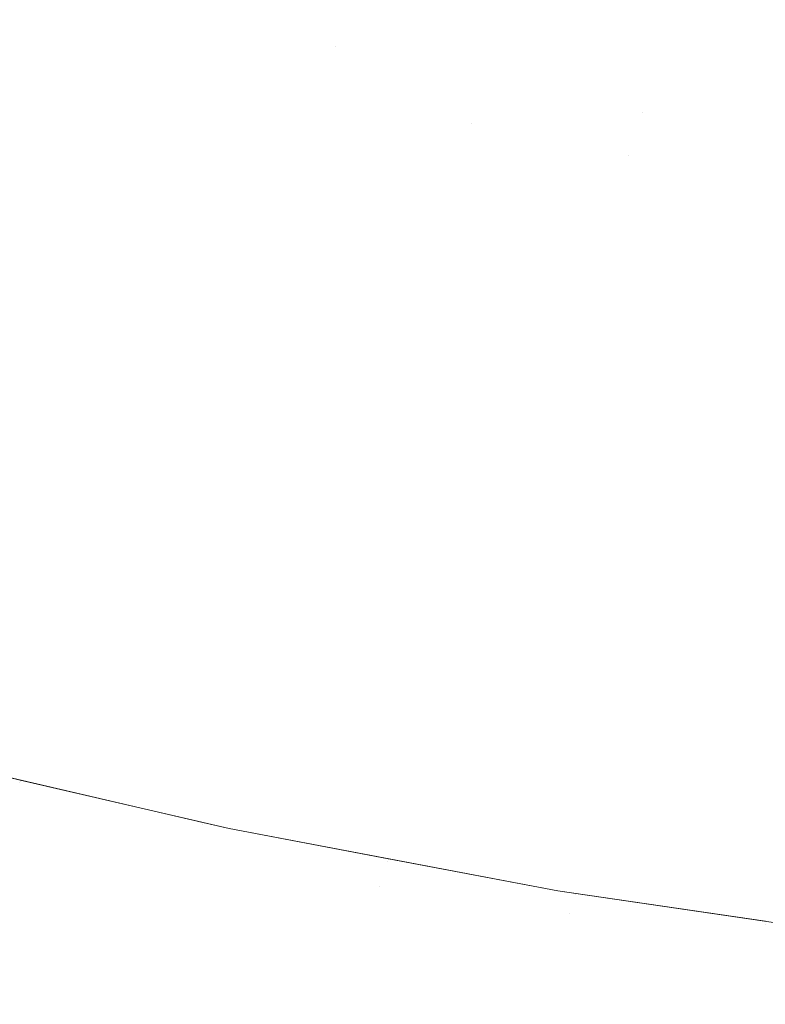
# Model space of a CAD drawing. Header units: centimetres. Extents: x -35.1 to 36.2, y 3.4 to 5.2.
# Tile 146 of 256: x -10.9556 to -10.9237, y 3.7002 to 3.7424. Entities that reach past the tile are written whole.
import ezdxf

# ---------------------------------------------------------------- set-up
doc = ezdxf.new("R2010")
doc.units = ezdxf.units.CM
doc.header["$LTSCALE"] = 2.54
doc.layers.add('Lucido design-1', color=7, linetype='Continuous')

# ---------------------------------------------------------------- blocks, each defined once
blk = doc.blocks.new('Gruppo-4-1')
at = {"color": 7, "linetype": 'Continuous', "lineweight": 9}
blk.add_3dface([(-34.952766, 5.100212, -1872.215514), (-34.952766, 3.500212, -1872.215514), (36.079692, 3.500212, -1872.215514), (36.079692, 5.100212, -1872.215514)], dxfattribs=at)
for points, invisible_edges in [([(-10.926984, 3.74416, -1872.636279), (-10.92765, 3.742198, -1872.637879), (-10.940495, 3.744953, -1872.637879), (-10.939669, 3.74688, -1872.636279)], 15), ([(-10.926984, 3.74416, -1872.636279), (-10.926305, 3.746158, -1872.634734), (-10.913486, 3.744037, -1872.634734), (-10.913999, 3.742012, -1872.636279)], 15), ([(-10.941305, 3.743063, -1872.639533), (-10.940495, 3.744953, -1872.637879), (-10.92765, 3.742198, -1872.637879), (-10.928303, 3.740275, -1872.639533)], 15), ([(-10.949386, 3.741045, -1872.642997), (-10.955796, 3.742825, -1872.642997), (-10.954875, 3.744595, -1872.641239), (-10.948537, 3.742836, -1872.641239)], 15), ([(-10.913999, 3.742012, -1872.636279), (-10.914502, 3.740023, -1872.637879), (-10.92765, 3.742198, -1872.637879), (-10.926984, 3.74416, -1872.636279)], 15), ([(-10.950214, 3.739298, -1872.644803), (-10.956694, 3.741097, -1872.644803), (-10.955796, 3.742825, -1872.642997), (-10.949386, 3.741045, -1872.642997)], 15), ([(-10.948537, 3.742836, -1872.641239), (-10.942098, 3.741213, -1872.641239), (-10.942873, 3.739404, -1872.642997), (-10.949386, 3.741045, -1872.642997)], 15), ([(-10.941305, 3.743063, -1872.639533), (-10.942098, 3.741213, -1872.641239), (-10.948537, 3.742836, -1872.641239)], 11), ([(-10.928303, 3.740275, -1872.639533), (-10.928943, 3.738392, -1872.641239), (-10.942098, 3.741213, -1872.641239), (-10.941305, 3.743063, -1872.639533)], 15), ([(-10.928303, 3.740275, -1872.639533), (-10.92765, 3.742198, -1872.637879), (-10.914502, 3.740023, -1872.637879), (-10.914995, 3.738073, -1872.639533)], 15), ([(-10.936264, 3.737904, -1872.642997), (-10.942873, 3.739404, -1872.642997), (-10.942098, 3.741213, -1872.641239)], 11), ([(-10.936264, 3.737904, -1872.642997), (-10.942098, 3.741213, -1872.641239), (-10.928943, 3.738392, -1872.641239)], 11), ([(-10.951021, 3.737595, -1872.646657), (-10.95757, 3.739413, -1872.646657), (-10.956694, 3.741097, -1872.644803), (-10.950214, 3.739298, -1872.644803)], 15), ([(-10.949386, 3.741045, -1872.642997), (-10.942873, 3.739404, -1872.642997), (-10.943629, 3.737638, -1872.644803), (-10.950214, 3.739298, -1872.644803)], 15), ([(-10.914995, 3.738073, -1872.639533), (-10.915479, 3.736164, -1872.641239), (-10.928943, 3.738392, -1872.641239), (-10.928303, 3.740275, -1872.639533)], 15), ([(-10.951806, 3.735938, -1872.648557), (-10.958421, 3.737775, -1872.648557), (-10.95757, 3.739413, -1872.646657), (-10.951021, 3.737595, -1872.646657)], 15), ([(-10.950214, 3.739298, -1872.644803), (-10.943629, 3.737638, -1872.644803), (-10.944366, 3.735918, -1872.646657), (-10.951021, 3.737595, -1872.646657)], 15), ([(-10.936948, 3.736122, -1872.644803), (-10.943629, 3.737638, -1872.644803), (-10.942873, 3.739404, -1872.642997), (-10.936264, 3.737904, -1872.642997)], 15), ([(-10.928943, 3.738392, -1872.641239), (-10.929569, 3.736551, -1872.642997), (-10.936264, 3.737904, -1872.642997)], 11), ([(-10.929569, 3.736551, -1872.642997), (-10.928943, 3.738392, -1872.641239), (-10.915479, 3.736164, -1872.641239), (-10.915951, 3.734298, -1872.642997)], 15), ([(-10.952568, 3.73433, -1872.6505), (-10.959248, 3.736184, -1872.6505), (-10.958421, 3.737775, -1872.648557), (-10.951806, 3.735938, -1872.648557)], 15), ([(-10.936264, 3.737904, -1872.642997), (-10.929569, 3.736551, -1872.642997), (-10.930179, 3.734754, -1872.644803), (-10.936948, 3.736122, -1872.644803)], 15), ([(-10.951021, 3.737595, -1872.646657), (-10.944366, 3.735918, -1872.646657), (-10.945084, 3.734244, -1872.648557), (-10.951806, 3.735938, -1872.648557)], 15), ([(-10.937615, 3.734386, -1872.646657), (-10.944366, 3.735918, -1872.646657), (-10.943629, 3.737638, -1872.644803), (-10.936948, 3.736122, -1872.644803)], 15), ([(-10.923331, 3.733537, -1872.644803), (-10.930179, 3.734754, -1872.644803), (-10.929569, 3.736551, -1872.642997)], 11), ([(-10.923331, 3.733537, -1872.644803), (-10.929569, 3.736551, -1872.642997), (-10.915951, 3.734298, -1872.642997)], 11), ([(-10.953307, 3.732771, -1872.652484), (-10.96005, 3.734642, -1872.652484), (-10.959248, 3.736184, -1872.6505), (-10.952568, 3.73433, -1872.6505)], 15), ([(-10.936948, 3.736122, -1872.644803), (-10.930179, 3.734754, -1872.644803), (-10.930774, 3.733003, -1872.646657), (-10.937615, 3.734386, -1872.646657)], 15), ([(-10.951806, 3.735938, -1872.648557), (-10.945084, 3.734244, -1872.648557), (-10.94578, 3.732619, -1872.6505), (-10.952568, 3.73433, -1872.6505)], 15), ([(-10.938263, 3.732696, -1872.648557), (-10.945084, 3.734244, -1872.648557), (-10.944366, 3.735918, -1872.646657), (-10.937615, 3.734386, -1872.646657)], 15), ([(-10.954021, 3.731262, -1872.654508), (-10.960825, 3.733151, -1872.654508), (-10.96005, 3.734642, -1872.652484), (-10.953307, 3.732771, -1872.652484)], 15), ([(-10.937615, 3.734386, -1872.646657), (-10.930774, 3.733003, -1872.646657), (-10.931353, 3.7313, -1872.648557), (-10.938263, 3.732696, -1872.648557)], 15), ([(-10.923853, 3.731774, -1872.646657), (-10.930774, 3.733003, -1872.646657), (-10.930179, 3.734754, -1872.644803), (-10.923331, 3.733537, -1872.644803)], 15), ([(-10.952568, 3.73433, -1872.6505), (-10.94578, 3.732619, -1872.6505), (-10.946455, 3.731044, -1872.652484), (-10.953307, 3.732771, -1872.652484)], 15), ([(-10.938893, 3.731056, -1872.6505), (-10.94578, 3.732619, -1872.6505), (-10.945084, 3.734244, -1872.648557), (-10.938263, 3.732696, -1872.648557)], 15), ([(-10.923331, 3.733537, -1872.644803), (-10.916412, 3.732476, -1872.644803), (-10.916861, 3.730701, -1872.646657), (-10.923853, 3.731774, -1872.646657)], 15), ([(-10.954711, 3.729806, -1872.656569), (-10.961574, 3.731711, -1872.656569), (-10.960825, 3.733151, -1872.654508), (-10.954021, 3.731262, -1872.654508)], 15), ([(-10.953307, 3.732771, -1872.652484), (-10.946455, 3.731044, -1872.652484), (-10.947108, 3.72952, -1872.654508), (-10.954021, 3.731262, -1872.654508)], 15), ([(-10.938263, 3.732696, -1872.648557), (-10.931353, 3.7313, -1872.648557), (-10.931915, 3.729646, -1872.6505), (-10.938893, 3.731056, -1872.6505)], 15), ([(-10.924361, 3.730058, -1872.648557), (-10.931353, 3.7313, -1872.648557), (-10.930774, 3.733003, -1872.646657), (-10.923853, 3.731774, -1872.646657)], 15), ([(-10.939503, 3.729466, -1872.652484), (-10.946455, 3.731044, -1872.652484), (-10.94578, 3.732619, -1872.6505), (-10.938893, 3.731056, -1872.6505)], 15), ([(-10.955376, 3.728403, -1872.658665), (-10.962295, 3.730324, -1872.658665), (-10.961574, 3.731711, -1872.656569), (-10.954711, 3.729806, -1872.656569)], 15), ([(-10.923853, 3.731774, -1872.646657), (-10.916861, 3.730701, -1872.646657), (-10.917298, 3.728974, -1872.648557), (-10.924361, 3.730058, -1872.648557)], 15), ([(-10.954021, 3.731262, -1872.654508), (-10.947108, 3.72952, -1872.654508), (-10.947738, 3.728048, -1872.656569), (-10.954711, 3.729806, -1872.656569)], 15), ([(-10.940093, 3.727928, -1872.654508), (-10.947108, 3.72952, -1872.654508), (-10.946455, 3.731044, -1872.652484), (-10.939503, 3.729466, -1872.652484)], 15), ([(-10.938893, 3.731056, -1872.6505), (-10.931915, 3.729646, -1872.6505), (-10.932459, 3.728042, -1872.652484), (-10.939503, 3.729466, -1872.652484)], 15), ([(-10.924855, 3.728391, -1872.6505), (-10.931915, 3.729646, -1872.6505), (-10.931353, 3.7313, -1872.648557), (-10.924361, 3.730058, -1872.648557)], 15), ([(-10.956015, 3.727054, -1872.660793), (-10.962989, 3.72899, -1872.660793), (-10.962295, 3.730324, -1872.658665), (-10.955376, 3.728403, -1872.658665)], 15), ([(-10.954711, 3.729806, -1872.656569), (-10.947738, 3.728048, -1872.656569), (-10.948346, 3.726631, -1872.658665), (-10.955376, 3.728403, -1872.658665)], 15), ([(-10.924361, 3.730058, -1872.648557), (-10.917298, 3.728974, -1872.648557), (-10.917722, 3.727297, -1872.6505), (-10.924855, 3.728391, -1872.6505)], 15), ([(-10.940663, 3.726443, -1872.656569), (-10.947738, 3.728048, -1872.656569), (-10.947108, 3.72952, -1872.654508), (-10.940093, 3.727928, -1872.654508)], 15), ([(-10.939503, 3.729466, -1872.652484), (-10.932459, 3.728042, -1872.652484), (-10.932986, 3.726491, -1872.654508), (-10.940093, 3.727928, -1872.654508)], 15), ([(-10.925333, 3.726777, -1872.652484), (-10.932459, 3.728042, -1872.652484), (-10.931915, 3.729646, -1872.6505), (-10.924855, 3.728391, -1872.6505)], 15), ([(-10.955376, 3.728403, -1872.658665), (-10.948346, 3.726631, -1872.658665), (-10.94893, 3.725268, -1872.660793), (-10.956015, 3.727054, -1872.660793)], 15), ([(-10.924855, 3.728391, -1872.6505), (-10.917722, 3.727297, -1872.6505), (-10.918133, 3.725672, -1872.652484), (-10.925333, 3.726777, -1872.652484)], 15), ([(-10.941212, 3.725012, -1872.658665), (-10.948346, 3.726631, -1872.658665), (-10.947738, 3.728048, -1872.656569), (-10.940663, 3.726443, -1872.656569)], 15), ([(-10.940093, 3.727928, -1872.654508), (-10.932986, 3.726491, -1872.654508), (-10.933495, 3.724994, -1872.656569), (-10.940663, 3.726443, -1872.656569)], 15), ([(-10.925796, 3.725214, -1872.654508), (-10.932986, 3.726491, -1872.654508), (-10.932459, 3.728042, -1872.652484), (-10.925333, 3.726777, -1872.652484)], 15), ([(-10.956015, 3.727054, -1872.660793), (-10.94893, 3.725268, -1872.660793), (-10.94949, 3.723962, -1872.662952), (-10.956628, 3.725761, -1872.662952)], 15), ([(-10.94174, 3.723637, -1872.660793), (-10.94893, 3.725268, -1872.660793), (-10.948346, 3.726631, -1872.658665), (-10.941212, 3.725012, -1872.658665)], 15), ([(-10.940663, 3.726443, -1872.656569), (-10.933495, 3.724994, -1872.656569), (-10.933985, 3.723551, -1872.658665), (-10.941212, 3.725012, -1872.658665)], 15), ([(-10.926242, 3.723706, -1872.656569), (-10.933495, 3.724994, -1872.656569), (-10.932986, 3.726491, -1872.654508), (-10.925796, 3.725214, -1872.654508)], 15), ([(-10.925333, 3.726777, -1872.652484), (-10.918133, 3.725672, -1872.652484), (-10.918531, 3.7241, -1872.654508), (-10.925796, 3.725214, -1872.654508)], 15), ([(-10.956628, 3.725761, -1872.662952), (-10.94949, 3.723962, -1872.662952), (-10.950025, 3.722712, -1872.665138), (-10.957214, 3.724524, -1872.665138)], 15), ([(-10.942247, 3.722318, -1872.662952), (-10.94949, 3.723962, -1872.662952), (-10.94893, 3.725268, -1872.660793), (-10.94174, 3.723637, -1872.660793)], 15), ([(-10.925796, 3.725214, -1872.654508), (-10.918531, 3.7241, -1872.654508), (-10.918915, 3.722582, -1872.656569), (-10.926242, 3.723706, -1872.656569)], 15), ([(-10.941212, 3.725012, -1872.658665), (-10.933985, 3.723551, -1872.658665), (-10.934456, 3.722165, -1872.660793), (-10.94174, 3.723637, -1872.660793)], 15), ([(-10.926673, 3.722253, -1872.658665), (-10.933985, 3.723551, -1872.658665), (-10.933495, 3.724994, -1872.656569), (-10.926242, 3.723706, -1872.656569)], 15), ([(-10.957214, 3.724524, -1872.665138), (-10.950025, 3.722712, -1872.665138), (-10.950536, 3.721519, -1872.66735), (-10.957774, 3.723343, -1872.66735)], 15), ([(-10.942731, 3.721056, -1872.665138), (-10.950025, 3.722712, -1872.665138), (-10.94949, 3.723962, -1872.662952), (-10.942247, 3.722318, -1872.662952)], 15), ([(-10.94174, 3.723637, -1872.660793), (-10.934456, 3.722165, -1872.660793), (-10.934908, 3.720835, -1872.662952), (-10.942247, 3.722318, -1872.662952)], 15), ([(-10.927087, 3.720856, -1872.660793), (-10.934456, 3.722165, -1872.660793), (-10.933985, 3.723551, -1872.658665), (-10.926673, 3.722253, -1872.658665)], 15), ([(-10.926242, 3.723706, -1872.656569), (-10.918915, 3.722582, -1872.656569), (-10.919286, 3.721119, -1872.658665), (-10.926673, 3.722253, -1872.658665)], 15), ([(-10.957774, 3.723343, -1872.66735), (-10.950536, 3.721519, -1872.66735), (-10.951023, 3.720384, -1872.669585), (-10.958306, 3.72222, -1872.669585)], 15), ([(-10.943193, 3.719852, -1872.66735), (-10.950536, 3.721519, -1872.66735), (-10.950025, 3.722712, -1872.665138), (-10.942731, 3.721056, -1872.665138)], 15), ([(-10.958306, 3.72222, -1872.669585), (-10.951023, 3.720384, -1872.669585), (-10.951484, 3.719308, -1872.67184), (-10.958811, 3.721154, -1872.67184)], 15), ([(-10.942247, 3.722318, -1872.662952), (-10.934908, 3.720835, -1872.662952), (-10.93534, 3.719563, -1872.665138), (-10.942731, 3.721056, -1872.665138)], 15), ([(-10.927483, 3.719516, -1872.662952), (-10.934908, 3.720835, -1872.662952), (-10.934456, 3.722165, -1872.660793), (-10.927087, 3.720856, -1872.660793)], 15), ([(-10.926673, 3.722253, -1872.658665), (-10.919286, 3.721119, -1872.658665), (-10.919641, 3.719713, -1872.660793), (-10.927087, 3.720856, -1872.660793)], 15), ([(-10.943633, 3.718707, -1872.669585), (-10.951023, 3.720384, -1872.669585), (-10.950536, 3.721519, -1872.66735), (-10.943193, 3.719852, -1872.66735)], 15), ([(-10.958811, 3.721154, -1872.67184), (-10.951484, 3.719308, -1872.67184), (-10.95192, 3.71829, -1872.674113), (-10.959288, 3.720147, -1872.674113)], 15), ([(-10.942731, 3.721056, -1872.665138), (-10.93534, 3.719563, -1872.665138), (-10.935753, 3.718349, -1872.66735), (-10.943193, 3.719852, -1872.66735)], 15), ([(-10.927863, 3.718234, -1872.665138), (-10.93534, 3.719563, -1872.665138), (-10.934908, 3.720835, -1872.662952), (-10.927483, 3.719516, -1872.662952)], 15), ([(-10.927087, 3.720856, -1872.660793), (-10.919641, 3.719713, -1872.660793), (-10.919982, 3.718365, -1872.662952), (-10.927483, 3.719516, -1872.662952)], 15), ([(-10.959738, 3.719198, -1872.676402), (-10.959288, 3.720147, -1872.674113), (-10.95192, 3.71829, -1872.674113), (-10.952331, 3.717331, -1872.676402)], 15), ([(-10.94405, 3.717621, -1872.67184), (-10.951484, 3.719308, -1872.67184), (-10.951023, 3.720384, -1872.669585), (-10.943633, 3.718707, -1872.669585)], 15), ([(-10.943193, 3.719852, -1872.66735), (-10.935753, 3.718349, -1872.66735), (-10.936145, 3.717194, -1872.669585), (-10.943633, 3.718707, -1872.669585)], 15), ([(-10.944444, 3.716593, -1872.674113), (-10.95192, 3.71829, -1872.674113), (-10.951484, 3.719308, -1872.67184), (-10.94405, 3.717621, -1872.67184)], 15), ([(-10.928225, 3.717012, -1872.66735), (-10.935753, 3.718349, -1872.66735), (-10.93534, 3.719563, -1872.665138), (-10.927863, 3.718234, -1872.665138)], 15), ([(-10.927483, 3.719516, -1872.662952), (-10.919982, 3.718365, -1872.662952), (-10.920309, 3.717075, -1872.665138), (-10.927863, 3.718234, -1872.665138)], 15), ([(-10.952331, 3.717331, -1872.676402), (-10.952716, 3.716431, -1872.678705), (-10.96016, 3.718308, -1872.678705), (-10.959738, 3.719198, -1872.676402)], 15), ([(-10.943633, 3.718707, -1872.669585), (-10.936145, 3.717194, -1872.669585), (-10.936517, 3.716098, -1872.67184), (-10.94405, 3.717621, -1872.67184)], 15), ([(-10.960554, 3.717476, -1872.681018), (-10.96016, 3.718308, -1872.678705), (-10.952716, 3.716431, -1872.678705), (-10.953077, 3.715591, -1872.681018)], 15), ([(-10.952331, 3.717331, -1872.676402), (-10.95192, 3.71829, -1872.674113), (-10.944444, 3.716593, -1872.674113), (-10.944815, 3.715626, -1872.676402)], 15), ([(-10.92857, 3.715848, -1872.669585), (-10.936145, 3.717194, -1872.669585), (-10.935753, 3.718349, -1872.66735), (-10.928225, 3.717012, -1872.66735)], 15), ([(-10.927863, 3.718234, -1872.665138), (-10.920309, 3.717075, -1872.665138), (-10.92062, 3.715845, -1872.66735), (-10.928225, 3.717012, -1872.66735)], 15), ([(-10.94405, 3.717621, -1872.67184), (-10.936517, 3.716098, -1872.67184), (-10.936869, 3.715062, -1872.674113), (-10.944444, 3.716593, -1872.674113)], 15), ([(-10.953077, 3.715591, -1872.681018), (-10.953412, 3.714809, -1872.683339), (-10.960921, 3.716702, -1872.683339), (-10.960554, 3.717476, -1872.681018)], 15), ([(-10.944815, 3.715626, -1872.676402), (-10.945164, 3.714718, -1872.678705), (-10.952716, 3.716431, -1872.678705), (-10.952331, 3.717331, -1872.676402)], 15), ([(-10.928896, 3.714744, -1872.67184), (-10.936517, 3.716098, -1872.67184), (-10.936145, 3.717194, -1872.669585), (-10.92857, 3.715848, -1872.669585)], 15), ([(-10.96126, 3.715986, -1872.685667), (-10.960921, 3.716702, -1872.683339), (-10.953412, 3.714809, -1872.683339), (-10.953721, 3.714086, -1872.685667)], 15), ([(-10.928225, 3.717012, -1872.66735), (-10.92062, 3.715845, -1872.66735), (-10.920916, 3.714674, -1872.669585), (-10.92857, 3.715848, -1872.669585)], 15), ([(-10.953077, 3.715591, -1872.681018), (-10.952716, 3.716431, -1872.678705), (-10.945164, 3.714718, -1872.678705), (-10.945489, 3.713869, -1872.681018)], 15), ([(-10.944815, 3.715626, -1872.676402), (-10.944444, 3.716593, -1872.674113), (-10.936869, 3.715062, -1872.674113), (-10.937201, 3.714087, -1872.676402)], 15), ([(-10.953721, 3.714086, -1872.685667), (-10.954006, 3.713421, -1872.687998), (-10.961572, 3.715328, -1872.687998), (-10.96126, 3.715986, -1872.685667)], 15), ([(-10.929205, 3.713701, -1872.674113), (-10.936869, 3.715062, -1872.674113), (-10.936517, 3.716098, -1872.67184), (-10.928896, 3.714744, -1872.67184)], 15), ([(-10.92857, 3.715848, -1872.669585), (-10.920916, 3.714674, -1872.669585), (-10.921198, 3.713563, -1872.67184), (-10.928896, 3.714744, -1872.67184)], 15), ([(-10.945489, 3.713869, -1872.681018), (-10.945792, 3.71308, -1872.683339), (-10.953412, 3.714809, -1872.683339), (-10.953077, 3.715591, -1872.681018)], 15), ([(-10.937201, 3.714087, -1872.676402), (-10.937512, 3.713171, -1872.678705), (-10.945164, 3.714718, -1872.678705), (-10.944815, 3.715626, -1872.676402)], 15), ([(-10.961856, 3.714727, -1872.690331), (-10.961572, 3.715328, -1872.687998), (-10.954006, 3.713421, -1872.687998), (-10.954266, 3.712814, -1872.690331)], 15), ([(-10.937201, 3.714087, -1872.676402), (-10.936869, 3.715062, -1872.674113), (-10.929205, 3.713701, -1872.674113), (-10.929497, 3.712718, -1872.676402)], 15), ([(-10.954266, 3.712814, -1872.690331), (-10.954502, 3.712265, -1872.692664), (-10.962114, 3.714183, -1872.692664), (-10.961856, 3.714727, -1872.690331)], 15), ([(-10.953721, 3.714086, -1872.685667), (-10.953412, 3.714809, -1872.683339), (-10.945792, 3.71308, -1872.683339), (-10.946072, 3.71235, -1872.685667)], 15), ([(-10.945489, 3.713869, -1872.681018), (-10.945164, 3.714718, -1872.678705), (-10.937512, 3.713171, -1872.678705), (-10.937802, 3.712315, -1872.681018)], 15), ([(-10.928896, 3.714744, -1872.67184), (-10.921198, 3.713563, -1872.67184), (-10.921463, 3.712513, -1872.674113), (-10.929205, 3.713701, -1872.674113)], 15), ([(-10.962345, 3.713695, -1872.694993), (-10.962114, 3.714183, -1872.692664), (-10.954502, 3.712265, -1872.692664), (-10.954713, 3.711772, -1872.694993)], 15), ([(-10.946072, 3.71235, -1872.685667), (-10.94633, 3.711679, -1872.687998), (-10.954006, 3.713421, -1872.687998), (-10.953721, 3.714086, -1872.685667)], 15), ([(-10.937802, 3.712315, -1872.681018), (-10.938073, 3.71152, -1872.683339), (-10.945792, 3.71308, -1872.683339), (-10.945489, 3.713869, -1872.681018)], 15), ([(-10.929497, 3.712718, -1872.676402), (-10.92977, 3.711796, -1872.678705), (-10.937512, 3.713171, -1872.678705), (-10.937201, 3.714087, -1872.676402)], 15), ([(-10.954713, 3.711772, -1872.694993), (-10.9549, 3.711335, -1872.697318), (-10.96255, 3.713263, -1872.697318), (-10.962345, 3.713695, -1872.694993)], 15), ([(-10.954266, 3.712814, -1872.690331), (-10.954006, 3.713421, -1872.687998), (-10.94633, 3.711679, -1872.687998), (-10.946565, 3.711067, -1872.690331)], 15), ([(-10.929497, 3.712718, -1872.676402), (-10.929205, 3.713701, -1872.674113), (-10.921463, 3.712513, -1872.674113), (-10.921714, 3.711524, -1872.676402)], 15), ([(-10.955064, 3.710953, -1872.699636), (-10.955204, 3.710626, -1872.701944), (-10.962883, 3.712561, -1872.701944), (-10.962729, 3.712885, -1872.699636)], 15), ([(-10.962729, 3.712885, -1872.699636), (-10.96255, 3.713263, -1872.697318), (-10.9549, 3.711335, -1872.697318), (-10.955064, 3.710953, -1872.699636)], 15), ([(-10.946072, 3.71235, -1872.685667), (-10.945792, 3.71308, -1872.683339), (-10.938073, 3.71152, -1872.683339), (-10.938323, 3.710784, -1872.685667)], 15), ([(-10.937802, 3.712315, -1872.681018), (-10.937512, 3.713171, -1872.678705), (-10.92977, 3.711796, -1872.678705), (-10.930025, 3.710934, -1872.681018)], 15), ([(-10.963011, 3.71229, -1872.704243), (-10.962883, 3.712561, -1872.701944), (-10.955204, 3.710626, -1872.701944), (-10.955321, 3.710352, -1872.704243)], 15), ([(-10.946565, 3.711067, -1872.690331), (-10.946778, 3.710512, -1872.692664), (-10.954502, 3.712265, -1872.692664), (-10.954266, 3.712814, -1872.690331)], 15), ([(-10.921714, 3.711524, -1872.676402), (-10.921948, 3.710596, -1872.678705), (-10.92977, 3.711796, -1872.678705), (-10.929497, 3.712718, -1872.676402)], 15), ([(-10.963195, 3.711902, -1872.7088), (-10.963115, 3.712071, -1872.706529), (-10.955416, 3.71013, -1872.706529), (-10.955489, 3.70996, -1872.7088)], 15), ([(-10.955321, 3.710352, -1872.704243), (-10.955416, 3.71013, -1872.706529), (-10.963115, 3.712071, -1872.706529), (-10.963011, 3.71229, -1872.704243)], 15), ([(-10.954713, 3.711772, -1872.694993), (-10.954502, 3.712265, -1872.692664), (-10.946778, 3.710512, -1872.692664), (-10.946969, 3.710014, -1872.694993)], 15), ([(-10.938323, 3.710784, -1872.685667), (-10.938553, 3.710107, -1872.687998), (-10.94633, 3.711679, -1872.687998), (-10.946072, 3.71235, -1872.685667)], 15), ([(-10.930025, 3.710934, -1872.681018), (-10.930262, 3.710132, -1872.683339), (-10.938073, 3.71152, -1872.683339), (-10.937802, 3.712315, -1872.681018)], 15), ([(-10.963285, 3.711713, -1872.713294), (-10.963251, 3.711783, -1872.711056), (-10.955541, 3.70984, -1872.711056), (-10.955571, 3.709768, -1872.713294)], 15), ([(-10.960312, 3.710914, -1872.715514), (-10.963285, 3.711713, -1872.713294), (-10.955571, 3.709768, -1872.713294)], 11), ([(-10.955489, 3.70996, -1872.7088), (-10.955541, 3.70984, -1872.711056), (-10.963251, 3.711783, -1872.711056), (-10.963195, 3.711902, -1872.7088)], 15), ([(-10.946969, 3.710014, -1872.694993), (-10.947138, 3.709573, -1872.697318), (-10.9549, 3.711335, -1872.697318), (-10.954713, 3.711772, -1872.694993)], 15), ([(-10.946565, 3.711067, -1872.690331), (-10.94633, 3.711679, -1872.687998), (-10.938553, 3.710107, -1872.687998), (-10.938762, 3.709489, -1872.690331)], 15), ([(-10.930025, 3.710934, -1872.681018), (-10.92977, 3.711796, -1872.678705), (-10.921948, 3.710596, -1872.678705), (-10.922168, 3.709728, -1872.681018)], 15), ([(-10.955064, 3.710953, -1872.699636), (-10.9549, 3.711335, -1872.697318), (-10.947138, 3.709573, -1872.697318), (-10.947286, 3.709188, -1872.699636)], 15), ([(-10.938323, 3.710784, -1872.685667), (-10.938073, 3.71152, -1872.683339), (-10.930262, 3.710132, -1872.683339), (-10.930482, 3.709391, -1872.685667)], 15), ([(-10.955602, 3.709697, -1872.918688), (-10.960312, 3.710914, -1872.915514), (-10.947749, 3.70799, -1872.915514)], 9), ([(-10.960312, 3.710914, -1872.915514), (-10.960312, 3.710914, -1872.715514), (-10.955566, 3.70981, -1872.715514)], 9), ([(-10.955566, 3.70981, -1872.715514), (-10.94663, 3.70773, -1872.715514), (-10.947749, 3.70799, -1872.915514), (-10.960312, 3.710914, -1872.915514)], 10), ([(-10.955571, 3.709768, -1872.713294), (-10.955566, 3.70981, -1872.715514), (-10.960312, 3.710914, -1872.715514)], 9), ([(-10.947286, 3.709188, -1872.699636), (-10.947413, 3.708858, -1872.701944), (-10.955204, 3.710626, -1872.701944), (-10.955064, 3.710953, -1872.699636)], 15), ([(-10.938762, 3.709489, -1872.690331), (-10.938952, 3.70893, -1872.692664), (-10.946778, 3.710512, -1872.692664), (-10.946565, 3.711067, -1872.690331)], 15), ([(-10.930482, 3.709391, -1872.685667), (-10.930684, 3.708709, -1872.687998), (-10.938553, 3.710107, -1872.687998), (-10.938323, 3.710784, -1872.685667)], 15), ([(-10.922168, 3.709728, -1872.681018), (-10.922372, 3.708922, -1872.683339), (-10.930262, 3.710132, -1872.683339), (-10.930025, 3.710934, -1872.681018)], 15), ([(-10.955321, 3.710352, -1872.704243), (-10.955204, 3.710626, -1872.701944), (-10.947413, 3.708858, -1872.701944), (-10.947519, 3.708581, -1872.704243)], 15), ([(-10.946969, 3.710014, -1872.694993), (-10.946778, 3.710512, -1872.692664), (-10.938952, 3.70893, -1872.692664), (-10.939123, 3.708429, -1872.694993)], 15), ([(-10.947671, 3.708186, -1872.7088), (-10.947717, 3.708064, -1872.711056), (-10.955541, 3.70984, -1872.711056), (-10.955489, 3.70996, -1872.7088)], 15), ([(-10.955489, 3.70996, -1872.7088), (-10.955416, 3.71013, -1872.706529), (-10.947605, 3.708358, -1872.706529), (-10.947671, 3.708186, -1872.7088)], 15), ([(-10.947519, 3.708581, -1872.704243), (-10.947605, 3.708358, -1872.706529), (-10.955416, 3.71013, -1872.706529), (-10.955321, 3.710352, -1872.704243)], 15), ([(-10.939123, 3.708429, -1872.694993), (-10.939274, 3.707984, -1872.697318), (-10.947138, 3.709573, -1872.697318), (-10.946969, 3.710014, -1872.694993)], 15), ([(-10.938762, 3.709489, -1872.690331), (-10.938553, 3.710107, -1872.687998), (-10.930684, 3.708709, -1872.687998), (-10.930868, 3.708087, -1872.690331)], 15), ([(-10.930482, 3.709391, -1872.685667), (-10.930262, 3.710132, -1872.683339), (-10.922372, 3.708922, -1872.683339), (-10.922561, 3.708176, -1872.685667)], 15), ([(-10.947932, 3.707505, -1872.925326), (-10.955778, 3.709285, -1872.925326), (-10.955666, 3.709547, -1872.921959), (-10.947831, 3.707769, -1872.921959)], 15), ([(-10.947831, 3.707769, -1872.921959), (-10.955666, 3.709547, -1872.921959), (-10.955602, 3.709697, -1872.918688), (-10.947773, 3.70792, -1872.918688)], 15), ([(-10.947749, 3.70799, -1872.915514), (-10.947773, 3.70792, -1872.918688), (-10.955602, 3.709697, -1872.918688)], 11), ([(-10.955571, 3.709768, -1872.713294), (-10.955541, 3.70984, -1872.711056), (-10.947717, 3.708064, -1872.711056), (-10.947745, 3.707992, -1872.713294)], 15), ([(-10.955566, 3.70981, -1872.715514), (-10.955571, 3.709768, -1872.713294), (-10.947745, 3.707992, -1872.713294)], 11), ([(-10.947745, 3.707992, -1872.713294), (-10.94663, 3.70773, -1872.715514), (-10.955566, 3.70981, -1872.715514)], 9), ([(-10.947286, 3.709188, -1872.699636), (-10.947138, 3.709573, -1872.697318), (-10.939274, 3.707984, -1872.697318), (-10.939406, 3.707595, -1872.699636)], 15), ([(-10.948081, 3.707118, -1872.928788), (-10.955943, 3.708902, -1872.928788), (-10.955778, 3.709285, -1872.925326), (-10.947932, 3.707505, -1872.925326)], 15), ([(-10.939406, 3.707595, -1872.699636), (-10.939519, 3.707262, -1872.701944), (-10.947413, 3.708858, -1872.701944), (-10.947286, 3.709188, -1872.699636)], 15), ([(-10.930868, 3.708087, -1872.690331), (-10.931035, 3.707524, -1872.692664), (-10.938952, 3.70893, -1872.692664), (-10.938762, 3.709489, -1872.690331)], 15), ([(-10.922561, 3.708176, -1872.685667), (-10.922734, 3.70749, -1872.687998), (-10.930684, 3.708709, -1872.687998), (-10.930482, 3.709391, -1872.685667)], 15), ([(-10.956046, 3.708662, -1872.930554), (-10.955943, 3.708902, -1872.928788), (-10.948081, 3.707118, -1872.928788), (-10.948174, 3.706875, -1872.930554)], 15), ([(-10.947519, 3.708581, -1872.704243), (-10.947413, 3.708858, -1872.701944), (-10.939519, 3.707262, -1872.701944), (-10.939614, 3.706983, -1872.704243)], 15), ([(-10.939123, 3.708429, -1872.694993), (-10.938952, 3.70893, -1872.692664), (-10.931035, 3.707524, -1872.692664), (-10.931185, 3.707018, -1872.694993)], 15), ([(-10.930868, 3.708087, -1872.690331), (-10.930684, 3.708709, -1872.687998), (-10.922734, 3.70749, -1872.687998), (-10.922893, 3.706864, -1872.690331)], 15), ([(-10.956297, 3.708076, -1872.934153), (-10.956163, 3.708387, -1872.932342), (-10.94828, 3.706598, -1872.932342), (-10.948401, 3.706284, -1872.934153)], 15), ([(-10.948174, 3.706875, -1872.930554), (-10.94828, 3.706598, -1872.932342), (-10.956163, 3.708387, -1872.932342), (-10.956046, 3.708662, -1872.930554)], 15), ([(-10.947671, 3.708186, -1872.7088), (-10.947605, 3.708358, -1872.706529), (-10.93969, 3.706758, -1872.706529), (-10.939749, 3.706585, -1872.7088)], 15), ([(-10.939614, 3.706983, -1872.704243), (-10.93969, 3.706758, -1872.706529), (-10.947605, 3.708358, -1872.706529), (-10.947519, 3.708581, -1872.704243)], 15), ([(-10.931185, 3.707018, -1872.694993), (-10.931317, 3.706571, -1872.697318), (-10.939274, 3.707984, -1872.697318), (-10.939123, 3.708429, -1872.694993)], 15), ([(-10.948401, 3.706284, -1872.934153), (-10.948535, 3.705933, -1872.935985), (-10.956446, 3.707728, -1872.935985), (-10.956297, 3.708076, -1872.934153)], 15), ([(-10.947773, 3.70792, -1872.918688), (-10.93984, 3.706317, -1872.918688), (-10.939892, 3.706164, -1872.921959), (-10.947831, 3.707769, -1872.921959)], 15), ([(-10.947773, 3.70792, -1872.918688), (-10.947749, 3.70799, -1872.915514), (-10.94663, 3.70773, -1872.915514)], 9), ([(-10.94663, 3.70773, -1872.915514), (-10.93984, 3.706317, -1872.918688), (-10.947773, 3.70792, -1872.918688)], 11), ([(-10.94663, 3.70773, -1872.715514), (-10.94663, 3.70773, -1872.915514), (-10.947749, 3.70799, -1872.915514)], 9), ([(-10.947745, 3.707992, -1872.713294), (-10.947717, 3.708064, -1872.711056), (-10.939791, 3.706462, -1872.711056), (-10.939815, 3.70639, -1872.713294)], 15), ([(-10.94663, 3.70773, -1872.715514), (-10.947745, 3.707992, -1872.713294), (-10.939815, 3.70639, -1872.713294)], 11), ([(-10.939749, 3.706585, -1872.7088), (-10.939791, 3.706462, -1872.711056), (-10.947717, 3.708064, -1872.711056), (-10.947671, 3.708186, -1872.7088)], 15), ([(-10.939406, 3.707595, -1872.699636), (-10.939274, 3.707984, -1872.697318), (-10.931317, 3.706571, -1872.697318), (-10.931433, 3.706179, -1872.699636)], 15), ([(-10.922893, 3.706864, -1872.690331), (-10.923036, 3.706297, -1872.692664), (-10.931035, 3.707524, -1872.692664), (-10.930868, 3.708087, -1872.690331)], 15), ([(-10.956611, 3.707342, -1872.937837), (-10.956446, 3.707728, -1872.935985), (-10.948535, 3.705933, -1872.935985), (-10.948685, 3.705543, -1872.937837)], 15), ([(-10.947932, 3.707505, -1872.925326), (-10.939982, 3.705898, -1872.925326), (-10.940115, 3.705508, -1872.928788), (-10.948081, 3.707118, -1872.928788)], 15), ([(-10.947831, 3.707769, -1872.921959), (-10.939892, 3.706164, -1872.921959), (-10.939982, 3.705898, -1872.925326), (-10.947932, 3.707505, -1872.925326)], 15), ([(-10.93984, 3.706317, -1872.918688), (-10.94663, 3.70773, -1872.915514), (-10.932572, 3.705069, -1872.915514)], 9), ([(-10.94663, 3.70773, -1872.915514), (-10.94663, 3.70773, -1872.715514), (-10.93981, 3.706439, -1872.715514)], 9), ([(-10.93981, 3.706439, -1872.715514), (-10.932572, 3.705069, -1872.715514), (-10.932572, 3.705069, -1872.915514), (-10.94663, 3.70773, -1872.915514)], 10), ([(-10.939815, 3.70639, -1872.713294), (-10.93981, 3.706439, -1872.715514), (-10.94663, 3.70773, -1872.715514)], 9), ([(-10.931433, 3.706179, -1872.699636), (-10.931533, 3.705844, -1872.701944), (-10.939519, 3.707262, -1872.701944), (-10.939406, 3.707595, -1872.699636)], 15), ([(-10.931185, 3.707018, -1872.694993), (-10.931035, 3.707524, -1872.692664), (-10.923036, 3.706297, -1872.692664), (-10.923165, 3.705788, -1872.694993)], 15), ([(-10.948685, 3.705543, -1872.937837), (-10.94885, 3.705113, -1872.939711), (-10.956794, 3.706915, -1872.939711), (-10.956611, 3.707342, -1872.937837)], 15), ([(-10.948174, 3.706875, -1872.930554), (-10.948081, 3.707118, -1872.928788), (-10.940115, 3.705508, -1872.928788), (-10.940198, 3.705263, -1872.930554)], 15), ([(-10.931616, 3.705563, -1872.704243), (-10.931683, 3.705336, -1872.706529), (-10.93969, 3.706758, -1872.706529), (-10.939614, 3.706983, -1872.704243)], 15), ([(-10.939614, 3.706983, -1872.704243), (-10.939519, 3.707262, -1872.701944), (-10.931533, 3.705844, -1872.701944), (-10.931616, 3.705563, -1872.704243)], 15), ([(-10.923165, 3.705788, -1872.694993), (-10.923279, 3.705337, -1872.697318), (-10.931317, 3.706571, -1872.697318), (-10.931185, 3.707018, -1872.694993)], 15), ([(-10.956995, 3.706447, -1872.941603), (-10.956794, 3.706915, -1872.939711), (-10.94885, 3.705113, -1872.939711), (-10.949032, 3.70464, -1872.941603)], 15), ([(-10.948401, 3.706284, -1872.934153), (-10.94828, 3.706598, -1872.932342), (-10.940293, 3.704984, -1872.932342), (-10.940401, 3.704667, -1872.934153)], 15), ([(-10.940198, 3.705263, -1872.930554), (-10.940293, 3.704984, -1872.932342), (-10.94828, 3.706598, -1872.932342), (-10.948174, 3.706875, -1872.930554)], 15), ([(-10.931735, 3.705161, -1872.7088), (-10.931771, 3.705038, -1872.711056), (-10.939791, 3.706462, -1872.711056), (-10.939749, 3.706585, -1872.7088)], 15), ([(-10.939749, 3.706585, -1872.7088), (-10.93969, 3.706758, -1872.706529), (-10.931683, 3.705336, -1872.706529), (-10.931735, 3.705161, -1872.7088)], 15), ([(-10.931433, 3.706179, -1872.699636), (-10.931317, 3.706571, -1872.697318), (-10.923279, 3.705337, -1872.697318), (-10.923379, 3.704944, -1872.699636)], 15), ([(-10.949032, 3.70464, -1872.941603), (-10.94923, 3.704124, -1872.943514), (-10.957214, 3.705936, -1872.943514), (-10.956995, 3.706447, -1872.941603)], 15), ([(-10.940401, 3.704667, -1872.934153), (-10.940521, 3.704313, -1872.935985), (-10.948535, 3.705933, -1872.935985), (-10.948401, 3.706284, -1872.934153)], 15), ([(-10.93194, 3.704469, -1872.925326), (-10.939982, 3.705898, -1872.925326), (-10.939892, 3.706164, -1872.921959), (-10.93186, 3.704738, -1872.921959)], 15), ([(-10.93186, 3.704738, -1872.921959), (-10.939892, 3.706164, -1872.921959), (-10.93984, 3.706317, -1872.918688), (-10.931815, 3.704891, -1872.918688)], 15), ([(-10.932572, 3.705069, -1872.915514), (-10.931815, 3.704891, -1872.918688), (-10.93984, 3.706317, -1872.918688)], 11), ([(-10.939815, 3.70639, -1872.713294), (-10.939791, 3.706462, -1872.711056), (-10.931771, 3.705038, -1872.711056), (-10.931793, 3.704965, -1872.713294)], 15), ([(-10.932572, 3.705069, -1872.715514), (-10.93981, 3.706439, -1872.715514), (-10.939815, 3.70639, -1872.713294)], 10), ([(-10.939815, 3.70639, -1872.713294), (-10.931793, 3.704965, -1872.713294), (-10.932572, 3.705069, -1872.715514)], 11), ([(-10.923379, 3.704944, -1872.699636), (-10.923464, 3.704606, -1872.701944), (-10.931533, 3.705844, -1872.701944), (-10.931433, 3.706179, -1872.699636)], 15), ([(-10.957452, 3.70538, -1872.945443), (-10.957214, 3.705936, -1872.943514), (-10.94923, 3.704124, -1872.943514), (-10.949445, 3.703563, -1872.945443)], 15), ([(-10.948685, 3.705543, -1872.937837), (-10.948535, 3.705933, -1872.935985), (-10.940521, 3.704313, -1872.935985), (-10.940655, 3.70392, -1872.937837)], 15), ([(-10.932056, 3.704077, -1872.928788), (-10.940115, 3.705508, -1872.928788), (-10.939982, 3.705898, -1872.925326), (-10.93194, 3.704469, -1872.925326)], 15), ([(-10.931616, 3.705563, -1872.704243), (-10.931533, 3.705844, -1872.701944), (-10.923464, 3.704606, -1872.701944), (-10.923536, 3.704323, -1872.704243)], 15), ([(-10.949445, 3.703563, -1872.945443), (-10.949678, 3.702955, -1872.947388), (-10.95771, 3.704778, -1872.947388), (-10.957452, 3.70538, -1872.945443)], 15), ([(-10.940655, 3.70392, -1872.937837), (-10.940802, 3.703486, -1872.939711), (-10.94885, 3.705113, -1872.939711), (-10.948685, 3.705543, -1872.937837)], 15), ([(-10.940198, 3.705263, -1872.930554), (-10.940115, 3.705508, -1872.928788), (-10.932056, 3.704077, -1872.928788)], 11), ([(-10.931735, 3.705161, -1872.7088), (-10.931683, 3.705336, -1872.706529), (-10.923594, 3.704094, -1872.706529), (-10.923638, 3.703919, -1872.7088)], 15), ([(-10.923536, 3.704323, -1872.704243), (-10.923594, 3.704094, -1872.706529), (-10.931683, 3.705336, -1872.706529), (-10.931616, 3.705563, -1872.704243)], 15), ([(-10.949032, 3.70464, -1872.941603), (-10.94885, 3.705113, -1872.939711), (-10.940802, 3.703486, -1872.939711), (-10.940964, 3.703009, -1872.941603)], 15), ([(-10.940401, 3.704667, -1872.934153), (-10.940293, 3.704984, -1872.932342), (-10.932212, 3.703548, -1872.932342), (-10.932307, 3.70323, -1872.934153)], 15), ([(-10.932212, 3.703548, -1872.932342), (-10.940293, 3.704984, -1872.932342), (-10.940198, 3.705263, -1872.930554)], 11), ([(-10.932056, 3.704077, -1872.928788), (-10.932212, 3.703548, -1872.932342), (-10.940198, 3.705263, -1872.930554)], 11), ([(-10.932572, 3.705069, -1872.915514), (-10.931798, 3.704956, -1872.915514), (-10.931815, 3.704891, -1872.918688)], 10), ([(-10.932572, 3.705069, -1872.715514), (-10.923684, 3.703767, -1872.715514), (-10.918205, 3.702965, -1872.915514), (-10.931798, 3.704956, -1872.915514)], 10), ([(-10.931798, 3.704956, -1872.915514), (-10.932572, 3.705069, -1872.915514), (-10.932572, 3.705069, -1872.715514)], 10), ([(-10.923684, 3.703767, -1872.715514), (-10.932572, 3.705069, -1872.715514), (-10.931793, 3.704965, -1872.713294)], 10), ([(-10.931815, 3.704891, -1872.918688), (-10.923707, 3.703648, -1872.918688), (-10.923746, 3.703493, -1872.921959), (-10.93186, 3.704738, -1872.921959)], 15), ([(-10.923707, 3.703648, -1872.918688), (-10.931815, 3.704891, -1872.918688), (-10.931798, 3.704956, -1872.915514)], 11), ([(-10.931798, 3.704956, -1872.915514), (-10.918205, 3.702965, -1872.915514), (-10.923707, 3.703648, -1872.918688)], 10), ([(-10.931793, 3.704965, -1872.713294), (-10.931771, 3.705038, -1872.711056), (-10.923669, 3.703795, -1872.711056), (-10.923688, 3.703721, -1872.713294)], 15), ([(-10.931793, 3.704965, -1872.713294), (-10.923688, 3.703721, -1872.713294), (-10.923684, 3.703767, -1872.715514)], 11), ([(-10.923638, 3.703919, -1872.7088), (-10.923669, 3.703795, -1872.711056), (-10.931771, 3.705038, -1872.711056), (-10.931735, 3.705161, -1872.7088)], 15), ([(-10.957988, 3.704128, -1872.949348), (-10.95771, 3.704778, -1872.947388), (-10.949678, 3.702955, -1872.947388), (-10.94993, 3.7023, -1872.949348)], 15), ([(-10.940964, 3.703009, -1872.941603), (-10.941141, 3.702489, -1872.943514), (-10.94923, 3.704124, -1872.943514), (-10.949032, 3.70464, -1872.941603)], 15), ([(-10.932307, 3.70323, -1872.934153), (-10.932412, 3.702873, -1872.935985), (-10.940521, 3.704313, -1872.935985), (-10.940401, 3.704667, -1872.934153)], 15), ([(-10.93194, 3.704469, -1872.925326), (-10.923814, 3.703223, -1872.925326), (-10.923914, 3.702827, -1872.928788), (-10.932056, 3.704077, -1872.928788)], 15), ([(-10.93186, 3.704738, -1872.921959), (-10.923746, 3.703493, -1872.921959), (-10.923814, 3.703223, -1872.925326), (-10.93194, 3.704469, -1872.925326)], 15), ([(-10.94993, 3.7023, -1872.949348), (-10.950201, 3.701595, -1872.951323), (-10.958287, 3.70343, -1872.951323), (-10.957988, 3.704128, -1872.949348)], 15), ([(-10.949445, 3.703563, -1872.945443), (-10.94923, 3.704124, -1872.943514), (-10.941141, 3.702489, -1872.943514), (-10.941333, 3.701923, -1872.945443)], 15), ([(-10.940655, 3.70392, -1872.937837), (-10.940521, 3.704313, -1872.935985), (-10.932412, 3.702873, -1872.935985), (-10.93253, 3.702477, -1872.937837)], 15), ([(-10.932056, 3.704077, -1872.928788), (-10.923914, 3.702827, -1872.928788), (-10.924049, 3.702296, -1872.932342), (-10.932212, 3.703548, -1872.932342)], 15), ([(-10.93253, 3.702477, -1872.937837), (-10.932659, 3.702039, -1872.939711), (-10.940802, 3.703486, -1872.939711), (-10.940655, 3.70392, -1872.937837)], 15), ([(-10.91556, 3.702433, -1872.921959), (-10.923746, 3.703493, -1872.921959), (-10.923707, 3.703648, -1872.918688), (-10.915527, 3.702589, -1872.918688)], 15), ([(-10.915527, 3.702589, -1872.918688), (-10.923707, 3.703648, -1872.918688), (-10.918205, 3.702965, -1872.915514)], 11), ([(-10.958609, 3.70268, -1872.953311), (-10.958287, 3.70343, -1872.951323), (-10.950201, 3.701595, -1872.951323), (-10.950491, 3.700838, -1872.953311)], 15), ([(-10.941333, 3.701923, -1872.945443), (-10.941541, 3.701311, -1872.947388), (-10.949678, 3.702955, -1872.947388), (-10.949445, 3.703563, -1872.945443)], 15), ([(-10.940964, 3.703009, -1872.941603), (-10.940802, 3.703486, -1872.939711), (-10.932659, 3.702039, -1872.939711), (-10.932801, 3.701559, -1872.941603)], 15), ([(-10.92413, 3.701975, -1872.934153), (-10.924221, 3.701616, -1872.935985), (-10.932412, 3.702873, -1872.935985), (-10.932307, 3.70323, -1872.934153)], 15), ([(-10.932307, 3.70323, -1872.934153), (-10.932212, 3.703548, -1872.932342), (-10.924049, 3.702296, -1872.932342), (-10.92413, 3.701975, -1872.934153)], 15), ([(-10.915701, 3.701764, -1872.928788), (-10.923914, 3.702827, -1872.928788), (-10.923814, 3.703223, -1872.925326), (-10.915617, 3.702162, -1872.925326)], 15), ([(-10.915617, 3.702162, -1872.925326), (-10.923814, 3.703223, -1872.925326), (-10.923746, 3.703493, -1872.921959), (-10.91556, 3.702433, -1872.921959)], 15), ([(-10.94993, 3.7023, -1872.949348), (-10.949678, 3.702955, -1872.947388), (-10.941541, 3.701311, -1872.947388), (-10.941766, 3.70065, -1872.949348)], 15), ([(-10.932801, 3.701559, -1872.941603), (-10.932957, 3.701035, -1872.943514), (-10.941141, 3.702489, -1872.943514), (-10.940964, 3.703009, -1872.941603)], 15), ([(-10.93253, 3.702477, -1872.937837), (-10.932412, 3.702873, -1872.935985), (-10.924221, 3.701616, -1872.935985), (-10.924322, 3.701217, -1872.937837)], 15), ([(-10.915813, 3.70123, -1872.932342), (-10.924049, 3.702296, -1872.932342), (-10.923914, 3.702827, -1872.928788), (-10.915701, 3.701764, -1872.928788)], 15), ([(-10.950491, 3.700838, -1872.953311), (-10.950801, 3.70003, -1872.955309), (-10.958952, 3.701879, -1872.955309), (-10.958609, 3.70268, -1872.953311)], 15), ([(-10.941333, 3.701923, -1872.945443), (-10.941141, 3.702489, -1872.943514), (-10.932957, 3.701035, -1872.943514), (-10.933125, 3.700465, -1872.945443)], 15), ([(-10.924322, 3.701217, -1872.937837), (-10.924433, 3.700777, -1872.939711), (-10.932659, 3.702039, -1872.939711), (-10.93253, 3.702477, -1872.937837)], 15), ([(-10.941766, 3.70065, -1872.949348), (-10.942007, 3.699939, -1872.951323), (-10.950201, 3.701595, -1872.951323), (-10.94993, 3.7023, -1872.949348)], 15), ([(-10.932801, 3.701559, -1872.941603), (-10.932659, 3.702039, -1872.939711), (-10.924433, 3.700777, -1872.939711), (-10.924555, 3.700294, -1872.941603)], 15), ([(-10.915881, 3.700908, -1872.934153), (-10.915957, 3.700547, -1872.935985), (-10.924221, 3.701616, -1872.935985), (-10.92413, 3.701975, -1872.934153)], 15), ([(-10.92413, 3.701975, -1872.934153), (-10.924049, 3.702296, -1872.932342), (-10.915813, 3.70123, -1872.932342), (-10.915881, 3.700908, -1872.934153)], 15), ([(-10.951132, 3.699167, -1872.957318), (-10.959318, 3.701024, -1872.957318), (-10.958952, 3.701879, -1872.955309), (-10.950801, 3.70003, -1872.955309)], 15), ([(-10.950491, 3.700838, -1872.953311), (-10.950201, 3.701595, -1872.951323), (-10.942007, 3.699939, -1872.951323), (-10.942266, 3.699176, -1872.953311)], 15), ([(-10.933125, 3.700465, -1872.945443), (-10.933308, 3.699848, -1872.947388), (-10.941541, 3.701311, -1872.947388), (-10.941333, 3.701923, -1872.945443)], 15), ([(-10.924555, 3.700294, -1872.941603), (-10.924689, 3.699767, -1872.943514), (-10.932957, 3.701035, -1872.943514), (-10.932801, 3.701559, -1872.941603)], 15), ([(-10.924322, 3.701217, -1872.937837), (-10.924221, 3.701616, -1872.935985), (-10.915957, 3.700547, -1872.935985), (-10.916041, 3.700146, -1872.937837)], 15), ([(-10.941766, 3.70065, -1872.949348), (-10.941541, 3.701311, -1872.947388), (-10.933308, 3.699848, -1872.947388), (-10.933505, 3.699182, -1872.949348)], 15), ([(-10.916041, 3.700146, -1872.937837), (-10.916134, 3.699703, -1872.939711), (-10.924433, 3.700777, -1872.939711), (-10.924322, 3.701217, -1872.937837)], 15), ([(-10.951485, 3.698249, -1872.959334), (-10.959708, 3.700115, -1872.959334), (-10.959318, 3.701024, -1872.957318), (-10.951132, 3.699167, -1872.957318)], 15), ([(-10.942266, 3.699176, -1872.953311), (-10.942543, 3.698361, -1872.955309), (-10.950801, 3.70003, -1872.955309), (-10.950491, 3.700838, -1872.953311)], 15), ([(-10.933125, 3.700465, -1872.945443), (-10.932957, 3.701035, -1872.943514), (-10.924689, 3.699767, -1872.943514), (-10.924834, 3.699193, -1872.945443)], 15), ([(-10.924555, 3.700294, -1872.941603), (-10.924433, 3.700777, -1872.939711), (-10.916134, 3.699703, -1872.939711), (-10.916236, 3.699217, -1872.941603)], 15), ([(-10.933505, 3.699182, -1872.949348), (-10.933718, 3.698466, -1872.951323), (-10.942007, 3.699939, -1872.951323), (-10.941766, 3.70065, -1872.949348)], 15), ([(-10.924834, 3.699193, -1872.945443), (-10.924991, 3.698572, -1872.947388), (-10.933308, 3.699848, -1872.947388), (-10.933125, 3.700465, -1872.945443)], 15), ([(-10.916236, 3.699217, -1872.941603), (-10.916348, 3.698687, -1872.943514), (-10.924689, 3.699767, -1872.943514), (-10.924555, 3.700294, -1872.941603)], 15)]:
    blk.add_3dface(points, dxfattribs=dict(at, invisible_edges=invisible_edges))

msp = doc.modelspace()

# ---------------------------------------------------------------- block references
at = {"layer": 'Lucido design-1', "color": 7}
msp.add_blockref('Gruppo-4-1', (0, 0), dxfattribs=at)

doc.saveas('drawing.dxf')
